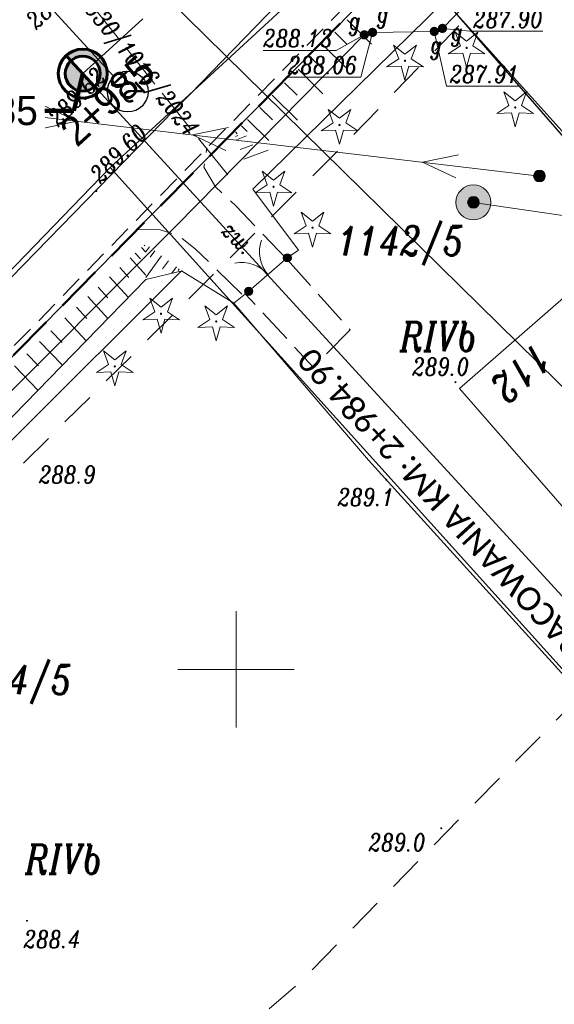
# Model space of a CAD drawing. Header units: metres. Extents: x -1 to 7476305, y 0 to 5497191.
# Tile 8 of 115: x 7474941 to 7474964, y 5496636 to 5496678. Entities that reach past the tile are written whole.
import ezdxf
from ezdxf.enums import TextEntityAlignment as Align

# ---------------------------------------------------------------- set-up
doc = ezdxf.new("R2010")
doc.units = ezdxf.units.M
for name, pattern in [('420-500', [1.5, 1, -0.5]), ('ACAD_ISO04W100', [30, 24, -3, 0, -3]), ('EGBO02-500', [2.5, 1.5, -1]), ('KTCR02-500', [1.5, 1, -0.5]), ('KTJZ01-500', [2, 1.5, -0.5]), ('SUP _P_01-500', [2.5, 2, -0.5])]:
    doc.linetypes.add(name, pattern=pattern)
for name, color, linetype, lineweight, true_color in [('BUBZ01_1', 7, 'Continuous', 5, 0x0a0909), ('EGBB01', 7, 'Continuous', 5, 0x0a0909), ('EGBD03', 7, 'Continuous', 5, 0x0a0909), ('EGBK02', 7, 'Continuous', 5, 0x0a0909), ('EGBO02', 7, 'Continuous', 5, 0x0a0909), ('KTCR02', 7, 'Continuous', 5, 0x0a0909), ('KTJZ01', 7, 'Continuous', 5, 0x0a0909), ('KTKR01', 7, 'Continuous', 5, 0x0a0909), ('KTOK05_01', 7, 'Continuous', 5, 0x0a0909), ('OBOP01_01', 7, 'Continuous', 5, 0x0a0909), ('RTPW01', 7, 'Continuous', 5, 0x0a0909), ('RTPW02', 7, 'Continuous', 5, 0x0a0909), ('suepnn', 7, 'Continuous', 5, 0x0a0909), ('SUPG_01', 7, 'Continuous', 5, 0x0a0909), ('SUPG_P_01', 7, 'Continuous', 5, 0x0a0909), ('SUPW_01', 7, 'Continuous', 5, 0x0a0909), ('SUSM04_01_E', 7, 'Continuous', 5, 0x0a0909), ('SUUS13', 7, 'Continuous', 5, 0x0a0909), ('SUUS25_G', 7, 'Continuous', 5, 0x0a0909), ('SZOPO_905', 7, 'Continuous', 5, 0x0a0909), ('Warstwa 1', 7, 'Continuous', 5, 0x0a0909)]:
    doc.layers.add(name, color=color, linetype=linetype, lineweight=lineweight, true_color=true_color)
for name, color, linetype in [('C-DROGI-SYTUACJA', 7, 'Continuous'), ('C-DROGI-SYTUACJA-ETYKIETY', 7, 'Continuous'), ('D_Granice pasa drogowego', 30, '420-500'), ('d_gRANICE PODZIAŁOWE', 92, 'Continuous'), ('S-5_wymiary', 6, 'Continuous')]:
    doc.layers.add(name, color=color, linetype=linetype)
doc.layers.add('S-5_opis_poprzeczka', color=7, linetype='Continuous', lineweight=25)
doc.styles.add('! rom po 1.8mm', font='calibri.ttf', dxfattribs={"height": 0.9})
doc.styles.add('KAMIL', font='calibri.ttf', dxfattribs={"height": 0.75})
doc.styles.add('romans_pochyl', font='calibri.ttf', dxfattribs={"height": 0.75})
doc.styles.add('Style-ITALIC_1250', font='ITALIC_1250.shx')
doc.linetypes.add('KTOK05_01-500', pattern='A,3.75,[13,dgnlstyle-rozp_2015.shx,S=0.002778,R=0,X=0,Y=0],3.75', length=7.5)
doc.dimstyles.new('! 500', dxfattribs={"dimscale": 5, "dimtxt": 0.9, "dimasz": 0.18, "dimexe": 0.08, "dimexo": 0.04, "dimgap": 0.07, "dimtad": 1, "dimzin": 1, "dimtxsty": '! rom po 1.8mm', "dimcen": 0.09, "dimclrd": 256, "dimclre": 256, "dimclrt": 256, "dimazin": 1, "dimtfac": 1, "dimtix": 1, "dimtmove": 1, "dimatfit": 1, "dimfxl": 0.2, "dimlwd": -1, "dimlwe": -1, "dimarcsym": 0})

# ---------------------------------------------------------------- blocks, each defined once
blk = doc.blocks.new('SUUS25')
at = {"layer": 'SUUS25_G', "linetype": 'Continuous', "lineweight": 5, "true_color": 0xbebf00}
h = blk.add_hatch(color=52, dxfattribs=at)
edge = h.paths.add_edge_path()
edge.add_arc((0, 0), 0.2, 0, 360)
blk = doc.blocks.new('905')
at = {"layer": 'SZOPO_905', "color": 18, "linetype": 'Continuous', "lineweight": 13, "true_color": 0x0a0909}
for centre, start, end in [((-1.5, 0), 0, 60), ((1.5, 0), 120, 180)]:
    blk.add_arc(centre, 1.5, start, end, dxfattribs=at)
blk = doc.blocks.new('510')
at = {"layer": 'SUSM04_01_E', "linetype": 'Continuous', "lineweight": 13, "true_color": 0x7a7a7a}
h = blk.add_hatch(color=8, dxfattribs=at)
edge = h.paths.add_edge_path()
edge.add_arc((0, 0), 0.25, 0, 360)
at = {"layer": 'SUSM04_01_E', "color": 18, "linetype": 'Continuous', "lineweight": 13, "true_color": 0x0a0909}
blk.add_circle((0, 0), 0.25, dxfattribs=at)
blk = doc.blocks.new('RTPW01')
at = {"layer": 'RTPW01', "linetype": 'Continuous', "lineweight": 13, "true_color": 0x0a0909}
h = blk.add_hatch(color=18, dxfattribs=at)
edge = h.paths.add_edge_path()
edge.add_arc((0, 0), 0.045, 0, 360)
blk = doc.blocks.new('RTPW02')
at = {"layer": 'RTPW02', "linetype": 'Continuous', "lineweight": 13, "true_color": 0x0a0909}
h = blk.add_hatch(color=18, dxfattribs=at)
edge = h.paths.add_edge_path()
edge.add_arc((0, 0), 0.045, 0, 360)
blk = doc.blocks.new('MDCP_klauzula')
at = {"layer": 'KTOK05_01', "linetype": 'Continuous', "lineweight": 18}
h = blk.add_hatch(color=252, dxfattribs=at)
edge = h.paths.add_edge_path()
edge.add_arc((7474952.2, 5496667.68), 0.175, 0, 360)
h = blk.add_hatch(color=252, dxfattribs=at)
edge = h.paths.add_edge_path()
edge.add_arc((7474950.54, 5496666.24), 0.175, 0, 360)
at = {"layer": 'OBOP01_01', "linetype": 'Continuous', "lineweight": 13}
h = blk.add_hatch(color=252, dxfattribs=at)
edge = h.paths.add_edge_path()
edge.add_arc((7474959.899, 5496676.694), 0.05, 0, 360)
h = blk.add_hatch(color=252, dxfattribs=at)
edge = h.paths.add_edge_path()
edge.add_arc((7474957.252, 5496676.142), 0.05, 0, 360)
h = blk.add_hatch(color=252, dxfattribs=at)
edge = h.paths.add_edge_path()
edge.add_arc((7474961.986, 5496674.136), 0.05, 0, 360)
h = blk.add_hatch(color=252, dxfattribs=at)
edge = h.paths.add_edge_path()
edge.add_arc((7474954.441, 5496673.384), 0.05, 0, 360)
h = blk.add_hatch(color=252, dxfattribs=at)
edge = h.paths.add_edge_path()
edge.add_arc((7474951.61, 5496670.728), 0.05, 0, 360)
h = blk.add_hatch(color=252, dxfattribs=at)
edge = h.paths.add_edge_path()
edge.add_arc((7474953.283, 5496668.97), 0.05, 0, 360)
h = blk.add_hatch(color=252, dxfattribs=at)
edge = h.paths.add_edge_path()
edge.add_arc((7474946.777, 5496665.274), 0.05, 0, 360)
h = blk.add_hatch(color=252, dxfattribs=at)
edge = h.paths.add_edge_path()
edge.add_arc((7474949.148, 5496664.943), 0.05, 0, 360)
h = blk.add_hatch(color=252, dxfattribs=at)
edge = h.paths.add_edge_path()
edge.add_arc((7474944.792, 5496663.012), 0.05, 0, 360)
at = {"layer": 'SUUS13', "linetype": 'Continuous', "lineweight": 13}
h = blk.add_hatch(color=252, dxfattribs=at)
edge = h.paths.add_edge_path()
edge.add_arc((7474960.19, 5496670.06), 0.75, 0, 360)
h = blk.add_hatch(color=252, dxfattribs=at)
edge = h.paths.add_edge_path()
edge.add_arc((7474960.19, 5496670.06), 0.25, 0, 360)
at = {"layer": 'BUBZ01_1', "color": 252, "linetype": 'Continuous', "lineweight": 18}
for p, q in [((7474955.814, 5496676.859), (7474954.769, 5496677.9)), ((7474954.767, 5496676.847), (7474954.242, 5496677.37)), ((7474954.77, 5496675.789), (7474953.714, 5496676.841)), ((7474953.718, 5496675.783), (7474953.187, 5496676.312)), ((7474953.727, 5496674.719), (7474952.659, 5496675.782)), ((7474952.616, 5496674.665), (7474952.079, 5496675.2)), ((7474952.631, 5496673.595), (7474951.552, 5496674.67)), ((7474951.567, 5496673.601), (7474951.024, 5496674.141)), ((7474951.402, 5496672.71), (7474950.497, 5496673.612)), ((7474950.48, 5496673.101), (7474950.233, 5496673.347)), ((7474950.052, 5496673), (7474949.969, 5496673.082)), ((7474950.077, 5496672.931), (7474949.969, 5496672.89)), ((7474950.454, 5496672.914), (7474950.021, 5496672.751)), ((7474950.719, 5496672.537), (7474950.178, 5496672.334)), ((7474951.375, 5496672.308), (7474950.335, 5496671.917)), ((7474946.107, 5496667.94), (7474945.938, 5496668.124)), ((7474946.076, 5496668.194), (7474946.047, 5496668.225)), ((7474946.107, 5496667.914), (7474946.277, 5496668.147)), ((7474946.121, 5496666.934), (7474945.445, 5496667.671)), ((7474945.889, 5496667.627), (7474945.664, 5496667.872)), ((7474946.123, 5496666.832), (7474946.803, 5496667.762)), ((7474946.313, 5496667.704), (7474946.511, 5496667.975)), ((7474945.401, 5496666.838), (7474945.006, 5496667.268)), ((7474946.843, 5496667.203), (7474947.096, 5496667.548)), ((7474947.244, 5496667.015), (7474947.446, 5496667.291)), ((7474947.513, 5496667.137), (7474947.563, 5496667.206)), ((7474945.381, 5496665.98), (7474944.568, 5496666.865)), ((7474944.494, 5496665.956), (7474944.074, 5496666.412)), ((7474944.497, 5496665.072), (7474943.636, 5496666.01)), ((7474943.586, 5496665.074), (7474943.143, 5496665.556)), ((7474943.562, 5496664.11), (7474942.65, 5496665.103)), ((7474942.53, 5496664.045), (7474942.048, 5496664.546)), ((7474942.542, 5496663.06), (7474941.562, 5496664.079)), ((7474941.52, 5496663.041), (7474941.022, 5496663.56)), ((7474941.496, 5496661.984), (7474940.481, 5496663.041))]:
    blk.add_line(p, q, dxfattribs=at)
at = {"layer": 'BUBZ01_1', "color": 252, "linetype": 'Continuous', "lineweight": 18, "flags": 128}
blk.add_lwpolyline([(7474915.71, 5496636.31), (7474917.108, 5496637.191), (7474926.027, 5496646.732), (7474932.87, 5496653.08), (7474939.928, 5496660.371), (7474946.124, 5496666.745), (7474947.68, 5496667.12)], dxfattribs=at)
at = {"layer": 'd_gRANICE PODZIAŁOWE', "color": 96, "lineweight": 30, "flags": 128}
blk.add_lwpolyline([(7474994.101, 5496717.997), (7474957.321, 5496680.639), (7474946.403, 5496669.549), (7474933.824, 5496656.773), (7474928.905, 5496651.777), (7474914.804, 5496638.74)], dxfattribs=at)
at = {"layer": 'EGBB01', "color": 252, "linetype": 'Continuous', "lineweight": 18, "flags": 128}
blk.add_lwpolyline([(7474966.74, 5496668.29), (7474959.594, 5496662.062), (7474967.143, 5496653.4), (7474971.903, 5496657.549), (7474973.173, 5496656.092), (7474975.559, 5496658.171), (7474966.74, 5496668.29)], close=True, dxfattribs=at)
at = {"layer": 'EGBD03', "color": 96, "linetype": 'Continuous', "lineweight": 30, "flags": 128}
for points in [[(7474975.438, 5496659.792), (7474956.038, 5496682.115), (7474956.038, 5496682.115), (7474944.6, 5496671.55), (7474964.909, 5496649.013)], [(7474944.6, 5496671.55), (7474935.29, 5496661.94), (7474914.804, 5496638.74)]]:
    blk.add_lwpolyline(points, dxfattribs=at)
at = {"layer": 'EGBO02', "color": 252, "linetype": 'EGBO02-500', "lineweight": 18, "flags": 128}
blk.add_lwpolyline([(7474841.222, 5496643.003), (7474887.135, 5496580.225), (7474952.717, 5496636.531), (7475011.487, 5496696.697), (7475042.452, 5496728.267), (7475075.818, 5496754.639), (7475151.981, 5496814.306), (7475207.79, 5496879.799), (7475244.471, 5496937.344), (7475261.934, 5496992.564), (7475290.267, 5497036.604), (7475361.871, 5497109.05), (7475312.93, 5497156.379), (7475281.54, 5497123.712), (7475238.605, 5497076.129), (7475203.102, 5497029.307), (7475176.13, 5496968.87), (7475152.282, 5496929.365), (7475127.016, 5496890.885), (7475061.018, 5496837.939), (7474956.291, 5496739.91), (7474841.222, 5496643.003)], close=True, dxfattribs=at)
blk.add_lwpolyline([(7474926.693, 5496644.766), (7474954.52, 5496672.419), (7474982.797, 5496701.705), (7475013.214, 5496731.767), (7475041.938, 5496758.101), (7475056.651, 5496772.284), (7475084.376, 5496794.45), (7475106.187, 5496810.677), (7475131.323, 5496830.043), (7475141.178, 5496839.195), (7475152.816, 5496851.985)], dxfattribs=at)
at = {"layer": 'KTCR02', "color": 252, "linetype": 'KTCR02-500', "lineweight": 18, "flags": 128}
blk.add_lwpolyline([(7474913.55, 5496637.81), (7474921.76, 5496645.48), (7474928.68, 5496652.11), (7474934.7, 5496658.05), (7474941.22, 5496664.66), (7474945.33, 5496668.9), (7474948.75, 5496672.4), (7474955.06, 5496678.86), (7474964.24, 5496688.23), (7474969.27, 5496693.39), (7474978.01, 5496702.3), (7474984.64, 5496709.01), (7474993.79, 5496718.24), (7475004.32, 5496728.87), (7475009.22, 5496733.91), (7475014.25, 5496738.52), (7475019.49, 5496743.5), (7475024.78, 5496748.31), (7475028.23, 5496751.35), (7475034.3, 5496756.47), (7475037.66, 5496759.28), (7475043.92, 5496764.46), (7475050.39, 5496770.09), (7475051.89, 5496771.34), (7475055.205, 5496773.935), (7475056.84, 5496775.15), (7475062.31, 5496779.34), (7475067.09, 5496782.88), (7475068.06, 5496783.57), (7475070.91, 5496785.82), (7475085.65, 5496796.94), (7475089.21, 5496799.59), (7475097.78, 5496806.09), (7475103.42, 5496810.37), (7475103.6, 5496810.39), (7475106.47, 5496812.66), (7475107.32, 5496813.37), (7475108.08, 5496813.98), (7475112.92, 5496817.75)], dxfattribs=at)
at = {"layer": 'KTJZ01', "color": 252, "linetype": 'KTJZ01-500', "lineweight": 18, "flags": 128}
for points in [[(7474952.19, 5496667.61), (7474950, 5496669.89), (7474949.12, 5496670.73), (7474948.62, 5496671.57), (7474948.75, 5496672.4)], [(7474950.25, 5496666.12), (7474948.25, 5496668.07), (7474947.52, 5496668.63), (7474946.74, 5496668.88), (7474945.33, 5496668.9)], [(7474952.19, 5496667.61), (7474954.891, 5496664.589), (7474953.32, 5496662.967), (7474950.396, 5496666.13)]]:
    blk.add_lwpolyline(points, dxfattribs=at)
at = {"layer": 'KTKR01', "color": 252, "linetype": 'Continuous', "lineweight": 18, "flags": 128}
for points in [[(7474948.04, 5496674.72), (7474953.64, 5496680.5)], [(7474914.35, 5496636.31), (7474913.55, 5496637.81), (7474913.4, 5496638.29), (7474913.31, 5496638.74), (7474913.32, 5496639.38), (7474913.4, 5496639.84), (7474913.52, 5496640.16), (7474913.64, 5496640.46), (7474913.8, 5496640.77), (7474914.13, 5496641.19), (7474914.54, 5496641.62), (7474920.33, 5496647.08), (7474927.2, 5496653.7), (7474933.3, 5496659.66), (7474939.61, 5496666.11), (7474940.33, 5496666.82), (7474947.34, 5496674.02), (7474948.04, 5496674.72)]]:
    blk.add_lwpolyline(points, dxfattribs=at)
at = {"layer": 'KTOK05_01', "color": 252, "linetype": 'Continuous', "lineweight": 18}
blk.add_line((7474950.54, 5496666.24), (7474952.2, 5496667.68), dxfattribs=at)
at = {"layer": 'KTOK05_01', "color": 252, "linetype": 'KTOK05_01-500', "lineweight": 18}
blk.add_line((7474952.2, 5496667.68), (7474952.68, 5496668.01), dxfattribs=at)
at = {"layer": 'KTOK05_01', "color": 252, "linetype": 'KTOK05_01-500', "lineweight": 18, "flags": 128}
for points in [[(7474975.655, 5496660.014), (7474967.2, 5496669.55), (7474958.96, 5496678.72), (7474950.72, 5496670.62), (7474952.68, 5496668.01)], [(7474949.9, 5496665.73), (7474947.663, 5496667.117), (7474933.18, 5496652.68), (7474920.595, 5496640.015), (7474921.087, 5496637.946), (7474933.008, 5496628.18), (7474938.099, 5496623.981)], [(7474950.54, 5496666.24), (7474949.9, 5496665.73), (7474955.68, 5496658.99), (7474964.818, 5496648.92)]]:
    blk.add_lwpolyline(points, dxfattribs=at)
at = {"layer": 'KTOK05_01', "color": 252, "linetype": 'Continuous', "lineweight": 18}
for centre in [(7474952.2, 5496667.68), (7474950.54, 5496666.24)]:
    blk.add_circle(centre, 0.175, dxfattribs=at)
at = {"layer": 'OBOP01_01', "color": 252, "linetype": 'Continuous', "lineweight": 13, "flags": 128}
for points in [[(7474959.899, 5496675.865), (7474959.732, 5496676.464), (7474959.111, 5496676.438), (7474959.628, 5496676.782), (7474959.412, 5496677.365), (7474959.899, 5496676.979), (7474960.386, 5496677.365), (7474960.17, 5496676.782), (7474960.687, 5496676.438), (7474960.066, 5496676.464), (7474959.899, 5496675.865)], [(7474957.252, 5496675.313), (7474957.085, 5496675.912), (7474956.464, 5496675.886), (7474956.981, 5496676.23), (7474956.765, 5496676.813), (7474957.252, 5496676.427), (7474957.739, 5496676.813), (7474957.523, 5496676.23), (7474958.04, 5496675.886), (7474957.419, 5496675.912), (7474957.252, 5496675.313)], [(7474961.986, 5496673.307), (7474961.819, 5496673.906), (7474961.198, 5496673.88), (7474961.715, 5496674.224), (7474961.499, 5496674.807), (7474961.986, 5496674.421), (7474962.473, 5496674.807), (7474962.257, 5496674.224), (7474962.774, 5496673.88), (7474962.153, 5496673.906), (7474961.986, 5496673.307)], [(7474954.441, 5496672.555), (7474954.274, 5496673.154), (7474953.653, 5496673.128), (7474954.17, 5496673.472), (7474953.954, 5496674.055), (7474954.441, 5496673.669), (7474954.928, 5496674.055), (7474954.712, 5496673.472), (7474955.229, 5496673.128), (7474954.608, 5496673.154), (7474954.441, 5496672.555)], [(7474951.61, 5496669.899), (7474951.443, 5496670.498), (7474950.822, 5496670.472), (7474951.339, 5496670.816), (7474951.123, 5496671.399), (7474951.61, 5496671.013), (7474952.097, 5496671.399), (7474951.881, 5496670.816), (7474952.399, 5496670.472), (7474951.778, 5496670.498), (7474951.61, 5496669.899)], [(7474953.283, 5496668.141), (7474953.116, 5496668.74), (7474952.495, 5496668.714), (7474953.012, 5496669.058), (7474952.796, 5496669.641), (7474953.283, 5496669.255), (7474953.77, 5496669.641), (7474953.554, 5496669.058), (7474954.071, 5496668.714), (7474953.45, 5496668.74), (7474953.283, 5496668.141)], [(7474946.777, 5496664.445), (7474946.61, 5496665.044), (7474945.989, 5496665.018), (7474946.506, 5496665.362), (7474946.29, 5496665.945), (7474946.777, 5496665.559), (7474947.264, 5496665.945), (7474947.048, 5496665.362), (7474947.565, 5496665.018), (7474946.944, 5496665.044), (7474946.777, 5496664.445)], [(7474949.148, 5496664.114), (7474948.981, 5496664.713), (7474948.36, 5496664.687), (7474948.877, 5496665.031), (7474948.661, 5496665.614), (7474949.148, 5496665.228), (7474949.635, 5496665.614), (7474949.419, 5496665.031), (7474949.936, 5496664.687), (7474949.315, 5496664.713), (7474949.148, 5496664.114)], [(7474944.792, 5496662.183), (7474944.625, 5496662.782), (7474944.004, 5496662.756), (7474944.521, 5496663.1), (7474944.305, 5496663.683), (7474944.792, 5496663.297), (7474945.279, 5496663.683), (7474945.063, 5496663.1), (7474945.58, 5496662.756), (7474944.959, 5496662.782), (7474944.792, 5496662.183)]]:
    blk.add_lwpolyline(points, close=True, dxfattribs=at)
at = {"layer": 'suepnn', "color": 1, "linetype": 'Continuous', "lineweight": 13, "true_color": 0xfa0000, "flags": 128}
for points in [[(7474963.023, 5496671.191), (7474928.265, 5496675.305), (7474907.043, 5496654.58), (7474887.638, 5496672.16), (7474882.621, 5496677.868)], [(7474941.73, 5496674.215), (7474943.161, 5496673.542), (7474941.612, 5496673.222)], [(7474949.558, 5496672.281), (7474948.127, 5496672.954), (7474949.675, 5496673.274)], [(7474959.439, 5496671.112), (7474958.008, 5496671.785), (7474959.556, 5496672.105)]]:
    blk.add_lwpolyline(points, dxfattribs=at)
at = {"layer": 'SUPG_01', "color": 52, "linetype": 'Continuous', "lineweight": 13, "true_color": 0xbebf00, "flags": 128}
blk.add_lwpolyline([(7474871.782, 5496601.218), (7474872.825, 5496602.235), (7474878.67, 5496608.18), (7474881.46, 5496610.555), (7474884.82, 5496613.21), (7474894.403, 5496620.433), (7474903.572, 5496628.174), (7474906.2, 5496630.36), (7474912.95, 5496635.656), (7474916.749, 5496638.924), (7474922.047, 5496643.482), (7474930.47, 5496652.029), (7474938.93, 5496660.54), (7474947.41, 5496669.03), (7474955.505, 5496677.254), (7474955.66, 5496677.38), (7474955.859, 5496677.36), (7474958.51, 5496677.4), (7474958.71, 5496677.4), (7474958.86, 5496677.532), (7474964, 5496682.82)], dxfattribs=at)
at = {"layer": 'SUPG_P_01', "color": 52, "linetype": 'SUP _P_01-500', "lineweight": 13, "true_color": 0xbebf00, "flags": 128}
blk.add_lwpolyline([(7474949.639, 5496671.239), (7474936.259, 5496687.96), (7474951.306, 5496701.971)], dxfattribs=at)
at = {"layer": 'SUPW_01', "color": 5, "linetype": 'Continuous', "lineweight": 13, "flags": 128}
blk.add_lwpolyline([(7474960.19, 5496670.06), (7474966.98, 5496669.06), (7474975.268, 5496659.618)], dxfattribs=at)
at = {"layer": 'SUUS13', "color": 252, "linetype": 'Continuous', "lineweight": 13}
for radius in [0.75, 0.25]:
    blk.add_circle((7474960.19, 5496670.06), radius, dxfattribs=at)
at = {"layer": 'SUUS25_G', "color": 52, "linetype": 'Continuous', "lineweight": 13, "true_color": 0xbebf00, "flags": 128}
for points in [[(7474955.859, 5496677.36), (7474955.361, 5496675.431), (7474955.211, 5496675.431)], [(7474958.51, 5496677.4), (7474959.028, 5496675.044), (7474959.178, 5496675.044)], [(7474958.86, 5496677.532), (7474960.035, 5496677.406), (7474960.185, 5496677.406)], [(7474955.505, 5496677.254), (7474954.297, 5496676.586), (7474954.147, 5496676.586)]]:
    blk.add_lwpolyline(points, dxfattribs=at)
at = {"layer": 'Warstwa 1', "color": 252, "linetype": 'Continuous', "lineweight": 18}
for p, q in [((7474950, 5496652.5), (7474950, 5496647.5)), ((7474947.5, 5496650), (7474952.5, 5496650))]:
    blk.add_line(p, q, dxfattribs=at)
at = {"layer": 'RTPW01', "color": 252, "linetype": 'Continuous', "lineweight": 18}
for p in [(7474959.418, 5496662.336), (7474956.449, 5496658.144), (7474958.811, 5496643.174), (7474941.024, 5496639.199)]:
    blk.add_blockref('RTPW01', p, dxfattribs=at)
at = {"layer": 'RTPW02', "color": 252, "linetype": 'Continuous', "lineweight": 18}
for p in [(7474941.499, 5496673.553), (7474944.001, 5496670.54)]:
    blk.add_blockref('RTPW02', p, dxfattribs=at)
at = {"layer": 'SUSM04_01_E', "color": 252, "linetype": 'Continuous', "lineweight": 18}
blk.add_blockref('510', (7474963.023, 5496671.191), dxfattribs=at)
at = {"layer": 'SUUS25_G', "color": 52, "linetype": 'Continuous', "lineweight": 5, "true_color": 0xbebf00}
for p in [(7474955.505, 5496677.254), (7474955.859, 5496677.36), (7474958.51, 5496677.4), (7474958.86, 5496677.532)]:
    blk.add_blockref('SUUS25', p, dxfattribs=at)
at = {"layer": 'SZOPO_905', "color": 252, "linetype": 'Continuous', "lineweight": 18, "rotation": 40.94065365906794}
blk.add_blockref('905', (7474951.37, 5496666.96), dxfattribs=at)
at = {"layer": 'EGBB01', "color": 252, "linetype": 'Continuous', "lineweight": 18, "style": 'Style-ITALIC_1250', "width": 0.8}
blk.add_text('112', height=1.25, rotation=221.0724, dxfattribs=at).set_placement((7474961.833, 5496663.184), align=Align.CENTER)
at = {"layer": 'EGBD03', "color": 96, "linetype": 'Continuous', "lineweight": 30, "style": 'Style-ITALIC_1250', "width": 0.8}
for s, p in [('1142/5', (7474954.348, 5496667.784)), ('1144/5', (7474937.515, 5496648.936))]:
    blk.add_text(s, height=1.25, dxfattribs=at).set_placement(p)
at = {"layer": 'EGBK02', "color": 252, "linetype": 'Continuous', "lineweight": 18, "style": 'Style-ITALIC_1250', "width": 0.8}
for p in [(7474957.029, 5496663.67), (7474940.943, 5496641.215)]:
    blk.add_text('RIVb', height=1.25, dxfattribs=at).set_placement(p)
at = {"layer": 'KTJZ01', "color": 252, "linetype": 'Continuous', "lineweight": 18, "style": 'Style-ITALIC_1250', "width": 0.8}
blk.add_text('zw.', height=0.75, rotation=315.7252, dxfattribs=at).set_placement((7474949.3, 5496668.8))
at = {"layer": 'RTPW01', "color": 252, "linetype": 'Continuous', "lineweight": 18, "style": 'Style-ITALIC_1250', "width": 0.8}
for s, p in [('289.0', (7474957.569, 5496662.626)), ('288.9', (7474941.534, 5496657.991)), ('289.1', (7474954.362, 5496657.023)), ('289.0', (7474955.693, 5496642.194)), ('288.4', (7474940.882, 5496638.037))]:
    blk.add_text(s, height=0.75, dxfattribs=at).set_placement(p)
at = {"layer": 'RTPW02', "color": 252, "linetype": 'Continuous', "lineweight": 18, "style": 'Style-ITALIC_1250', "width": 0.8}
for s, p in [('289.44', (7474941.431, 5496677.451)), ('289.62', (7474942.373, 5496673.274)), ('289.60', (7474944.18, 5496670.83))]:
    blk.add_text(s, height=0.75, rotation=45.5459, dxfattribs=at).set_placement(p)
at = {"layer": 'SUPG_P_01', "color": 52, "linetype": 'Continuous', "lineweight": 13, "true_color": 0xbebf00, "style": 'Style-ITALIC_1250', "width": 0.8}
blk.add_text('proj.g 6630/1016/2024', height=0.75, rotation=308.6675, dxfattribs=at).set_placement((7474944.871, 5496677.198), align=Align.MIDDLE_CENTER)
at = {"layer": 'SUUS25_G', "color": 52, "linetype": 'Continuous', "lineweight": 13, "true_color": 0xbebf00, "style": 'Style-ITALIC_1250', "width": 0.8}
for s, p in [('g', (7474956.051, 5496677.798)), ('%%u287.90%%U', (7474960.185, 5496677.556)), ('g', (7474954.843, 5496677.479)), ('g', (7474959.232, 5496677.013)), ('g', (7474958.342, 5496676.45)), ('%%u287.91%%U', (7474959.178, 5496675.194))]:
    blk.add_text(s, height=0.75, dxfattribs=at).set_placement(p)
for s, p in [('%%u288.13%%U', (7474954.147, 5496676.736)), ('%%u288.06%%U', (7474955.211, 5496675.581))]:
    blk.add_text(s, height=0.75, dxfattribs=at).set_placement(p, align=Align.RIGHT)
blk = doc.blocks.new('kilometraz')
at = {"linetype": 'ByBlock', "lineweight": -2}
blk.add_hatch(color=0, dxfattribs=at).paths.add_polyline_path([(0, -0.5, 0.414214), (0.5, 0, 0.414214), (0, 0.5)])
at = {"color": 0, "linetype": 'ByBlock', "lineweight": -2}
blk.add_line((0, 0.5), (0, -0.5), dxfattribs=at)
blk.add_circle((0, 0), 0.5, dxfattribs=at)
blk = doc.blocks.new('kilometraz2')
at = {"linetype": 'ByBlock', "lineweight": -2}
for points in [[(0, 0.5), (0, 0.7, 0.414214), (-0.7, 0, 0.414214), (0, -0.7), (0, -0.5, -0.414214), (-0.5, 0, -0.414214)], [(0, -0.5, 0.414214), (0.5, 0, 0.414214), (0, 0.5)]]:
    blk.add_hatch(color=0, dxfattribs=at).paths.add_polyline_path(points)
at = {"color": 0, "linetype": 'ByBlock', "lineweight": -2}
for p, q in [((0, 0.5), (0, 0.7)), ((0, 0.5), (0, -0.5)), ((0, -0.5), (0, -0.7))]:
    blk.add_line(p, q, dxfattribs=at)
for radius in [0.7, 0.5]:
    blk.add_circle((0, 0), radius, dxfattribs=at)
blk = doc.blocks.new('kolo')
at = {"layer": 'S-5_wymiary'}
blk.add_circle((-0.91, 0), 0.91, dxfattribs=at)

msp = doc.modelspace()

# ---------------------------------------------------------------- linework, layer by layer
at = {"layer": 'D_Granice pasa drogowego', "lineweight": 50, "ltscale": 2, "flags": 128}
msp.add_lwpolyline([(7474871.194, 5496602.021), (7474875.844, 5496605.985), (7474886.51, 5496614.328), (7474893.187, 5496619.551), (7474906.364, 5496629.859), (7474908.002, 5496630.38), (7474914.804, 5496638.74), (7474928.905, 5496651.777), (7474946.406, 5496669.552), (7474957.321, 5496680.639), (7474994.148, 5496718.045), (7475014.642, 5496738.841), (7475028.014, 5496750.844), (7475033.755, 5496755.998), (7475037.841, 5496759.479), (7475046.672, 5496767.002), (7475050.423, 5496770.198), (7475056.626, 5496775.2), (7475065.197, 5496781.478), (7475069.506, 5496784.668), (7475083.953, 5496795.64), (7475091.313, 5496801.229), (7475097.69, 5496806.073), (7475103.398, 5496810.407), (7475110.576, 5496816.081), (7475114.68, 5496819.326), (7475120.064, 5496824.042), (7475130.991, 5496833.37), (7475144.36, 5496846.35), (7475159.914, 5496864.742), (7475165.321, 5496871.433), (7475168.549, 5496875.377), (7475175.09, 5496884.328), (7475189.457, 5496903.989), (7475193.179, 5496911.075), (7475198.108, 5496920.456), (7475202.904, 5496929.586), (7475209.984, 5496944.676), (7475224.229, 5496974.661), (7475228.871, 5496985.456), (7475234.774, 5496999.181), (7475235.211, 5497000), (7475244.883, 5497018.143), (7475247.158, 5497021.622), (7475253.509, 5497032.362), (7475263.655, 5497046.357), (7475275.03, 5497059.7), (7475278.404, 5497063.267), (7475280.249, 5497065.127), (7475283.737, 5497068.192), (7475289.77, 5497074.68), (7475292.049, 5497076.649), (7475298.288, 5497082.039), (7475318.081, 5497097.784), (7475318.6, 5497101.12), (7475308.342, 5497109.277), (7475299.764, 5497105.915), (7475300.031, 5497102.685), (7475290.434, 5497094.878), (7475285.765, 5497091.08), (7475277.631, 5497083.259), (7475263.588, 5497069.572), (7475259.571, 5497065.54), (7475255.16, 5497060.7), (7475248.447, 5497051.193), (7475241.071, 5497040.575), (7475236.851, 5497034.5), (7475232.87, 5497026.192), (7475228.603, 5497017.286), (7475222.129, 5497003.773), (7475221.6, 5497002.67), (7475223.058, 5497002.07), (7475222.491, 5496999.056), (7475222.104, 5496998.239), (7475217.488, 5496988.479), (7475214.662, 5496982.503), (7475211.997, 5496976.871), (7475210.402, 5496973.497), (7475207.108, 5496966.534), (7475200.594, 5496952.761), (7475195.041, 5496942.357), (7475186.706, 5496926.741), (7475181.863, 5496917.665), (7475180.812, 5496915.697), (7475174.258, 5496906.159), (7475161.354, 5496887.311), (7475156.287, 5496881.059), (7475137.148, 5496857.357), (7475129.378, 5496848.794), (7475126.377, 5496845.473), (7475122.357, 5496841.906), (7475113.346, 5496833.897), (7475108.201, 5496829.327), (7475103.572, 5496825.562), (7475101.251, 5496823.675), (7475097.151, 5496820.343), (7475092.412, 5496817.061), (7475083.189, 5496810.712), (7475063.35, 5496796.429), (7475055.25, 5496790.597), (7475035.25, 5496773.04), (7475032.26, 5496770.67), (7475010.572, 5496750.962), (7475002.025, 5496743.149), (7474993.311, 5496735.182), (7474991.33, 5496733.29), (7474987.11, 5496729.262), (7474981.728, 5496724.125), (7474978.688, 5496721.224), (7474975.041, 5496717.744), (7474967.615, 5496710.352), (7474955.357, 5496698.026), (7474948.808, 5496691.442), (7474943.173, 5496685.776), (7474941.426, 5496684.019), (7474940.056, 5496682.642), (7474939.655, 5496682.287), (7474931.483, 5496675.053), (7474923.147, 5496667.674), (7474919.881, 5496664.783), (7474908.976, 5496655.13), (7474905.9, 5496652.407), (7474901.86, 5496653.48)], dxfattribs=at)

# ---------------------------------------------------------------- next in the draw order: block references
at = {"layer": 'RTPW01', "color": 18, "lineweight": 30, "true_color": 0x000000}
msp.add_blockref('MDCP_klauzula', (0, 0), dxfattribs=at)

# ---------------------------------------------------------------- next in the draw order: linework, layer by layer
at = {"layer": 'C-DROGI-SYTUACJA', "color": 1, "linetype": 'ACAD_ISO04W100', "lineweight": 15, "ltscale": 0.5, "flags": 128}
msp.add_lwpolyline([(7475043.057, 5496771.335), (7475034.15, 5496763.904), (7475010.441, 5496742.723), (7475010.843, 5496743.119), (7474996.405, 5496728.925), (7474971.743, 5496704.025), (7474947.001, 5496678.875), (7474943.417, 5496675.59)], dxfattribs=at)
at = {"layer": 'C-DROGI-SYTUACJA-ETYKIETY', "color": 1, "linetype": 'Continuous', "lineweight": -3}
for p, q in [((7474947.001, 5496678.875), (7474975.516, 5496650.823)), ((7474943.417, 5496675.59), (7474970.443, 5496646.101))]:
    msp.add_line(p, q, dxfattribs=at)
at = {"layer": 'S-5_opis_poprzeczka', "color": 7, "linetype": 'Continuous', "lineweight": 25}
msp.add_lwpolyline([(7474944.757, 5496675.462), (7474944.082, 5496676.199), (7474937.325, 5496683.571)], dxfattribs=at)

# ---------------------------------------------------------------- next in the draw order: block references
at = {"layer": 'C-DROGI-SYTUACJA-ETYKIETY', "color": 7, "linetype": 'Continuous', "lineweight": 60, "xscale": 1.5, "yscale": 1.5, "zscale": 1.5, "rotation": 222.5034264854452}
for name in ['kilometraz2', 'kilometraz']:
    msp.add_blockref(name, (7474943.417, 5496675.59), dxfattribs=at)
at = {"layer": 'S-5_opis_poprzeczka', "color": 7, "linetype": 'Continuous', "lineweight": 25, "xscale": 0.9614294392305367, "yscale": 0.9614294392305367, "zscale": 0.9614294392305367, "rotation": 132.5034265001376}
msp.add_blockref('kolo', (7474944.757, 5496675.462), dxfattribs=at)

# ---------------------------------------------------------------- next in the draw order: texts
at = {"layer": 'C-DROGI-SYTUACJA-ETYKIETY', "color": 7, "linetype": 'Continuous', "lineweight": -3, "insert": (7474944.051, 5496674.899), "char_height": 1.25, "attachment_point": 2, "rotation": 42.5034}
msp.add_mtext('2+985', dxfattribs=at)
at = {"layer": 'C-DROGI-SYTUACJA-ETYKIETY', "color": 7, "linetype": 'Continuous', "lineweight": -3, "insert": (7474941.49, 5496673.994), "char_height": 1.25, "width": 5.89167, "attachment_point": 6, "bg_fill": 3, "box_fill_scale": 1.24, "bg_fill_color": 256, "bg_fill_true_color": 13158600, "bg_fill_transparency": 0}
msp.add_mtext('2+985', dxfattribs=at)
at = {"layer": 'C-DROGI-SYTUACJA-ETYKIETY', "color": 1, "linetype": 'Continuous', "lineweight": -3, "insert": (7474969.78, 5496645.917), "char_height": 1, "attachment_point": 7, "rotation": 132.5034, "style": 'KAMIL'}
msp.add_mtext('KONIEC OPRACOWANIA{\\fCalibri|b0|i0|c238|p34; KM: }2+984.90', dxfattribs=at)
at = {"layer": 'S-5_opis_poprzeczka', "color": 7, "linetype": 'Continuous', "lineweight": 25, "insert": (7474946.143, 5496674.782), "char_height": 0.9, "attachment_point": 7, "rotation": 132.5034, "style": 'romans_pochyl'}
msp.add_mtext('{\\fCalibri|b0|i0|c238|p34;24}', dxfattribs=at)

# ---------------------------------------------------------------- next in the draw order: leaders
at = {"layer": 'C-DROGI-SYTUACJA-ETYKIETY', "color": 7, "linetype": 'Continuous', "lineweight": -3}
msp.add_leader([(7474943.417, 5496675.59), (7474943.04, 5496673.994), (7474941.79, 5496673.994)], dimstyle='! 500', override={"dimscale": 1, "dimasz": 1.25, "dimclrd": 256, "dimlwd": 65535}, dxfattribs=at)

# ---------------------------------------------------------------- next in the draw order: linework, layer by layer
at = {"layer": 'C-DROGI-SYTUACJA', "color": 7, "linetype": 'Continuous', "lineweight": 30}
msp.add_polyline3d([(7474914.35, 5496636.31, 289.672), (7474913.55, 5496637.81, 289.834), (7474913.4, 5496638.29, 289.86), (7474913.31, 5496638.74, 289.881), (7474913.32, 5496639.38, 289.905), (7474913.4, 5496639.84, 289.931), (7474913.52, 5496640.16, 289.948), (7474913.64, 5496640.46, 289.962), (7474913.8, 5496640.77, 289.976), (7474914.13, 5496641.19, 289.969), (7474914.54, 5496641.62, 289.964), (7474920.33, 5496647.08, 289.894), (7474927.2, 5496653.7, 289.745), (7474933.3, 5496659.66, 289.703), (7474939.61, 5496666.11, 289.658), (7474940.33, 5496666.82, 289.652), (7474947.34, 5496674.02, 289.593), (7474948.04, 5496674.72, 289.592), (7474953.64, 5496680.5, 289.63)], dxfattribs=at)

doc.saveas('drawing.dxf')
